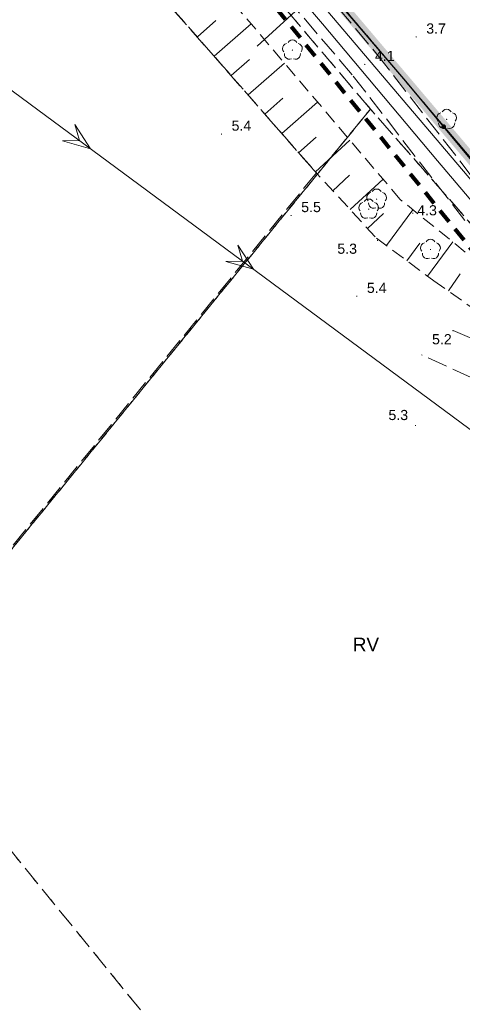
# Model space of a CAD drawing. Extents: x 5474185 to 5474933, y 5916077 to 5916824.
# Tile 121 of 256: x 5474504 to 5474536, y 5916216 to 5916289. Entities that reach past the tile are written whole.
import ezdxf

# ---------------------------------------------------------------- set-up
doc = ezdxf.new("R2010")
doc.units = 0
for name, pattern in [('216-500', [2.5, 1.5, -1]), ('DASHDOT', [1, 0.5, -0.25, 0, -0.25]), ('PRZER1-1', [1, 0.5, -0.5]), ('PRZER2-1', [1.5, 1, -0.5]), ('PRZER3-1', [2, 1.5, -0.5])]:
    doc.linetypes.add(name, pattern=pattern)
doc.layers.add('1-GRAN', color=5, linetype='DASHDOT')
for name, color, linetype, lineweight in [('GESDZI', 253, 'CONTINUOUS', 18), ('GESKKL', 253, 'CONTINUOUS', 18), ('GESKKL_O', 253, 'CONTINUOUS', 18), ('GESUZY', 253, 'CONTINUOUS', 18), ('GSLKOG', 253, 'CONTINUOUS', 35), ('GSPRDL', 253, 'CONTINUOUS', 18), ('GSPWPN', 253, 'CONTINUOUS', 13), ('GSPWPN_O', 253, 'CONTINUOUS', 13), ('GSSKOA', 253, 'CONTINUOUS', 18), ('GSSZSN', 254, 'CONTINUOUS', 18), ('GULEPR', 254, 'CONTINUOUS', 18), ('GULKPR', 7, 'CONTINUOUS', 18), ('GULWPR', 7, 'CONTINUOUS', 18), ('Sieć wodociągowa', 253, 'CONTINUOUS', 40)]:
    doc.layers.add(name, color=color, linetype=linetype, lineweight=lineweight)
doc.styles.add('Arial', font='arial.ttf')

msp = doc.modelspace()

# ---------------------------------------------------------------- hatches: boundary and pattern name
at = {"layer": 'GSLKOG'}
msp.add_hatch(color=256, dxfattribs=at).paths.add_polyline_path([(5474534.90408, 5916281.170725), (5474534.859517, 5916281.180785), (5474534.819076, 5916281.202034), (5474534.785512, 5916281.233027), (5474534.761114, 5916281.27165), (5474534.747544, 5916281.315272), (5474534.745725, 5916281.36092), (5474534.755785, 5916281.405483), (5474534.777034, 5916281.445924), (5474534.808027, 5916281.479488), (5474534.84665, 5916281.503886), (5474534.890272, 5916281.517456), (5474534.93592, 5916281.519275), (5474534.980483, 5916281.509215), (5474535.020924, 5916281.487966), (5474535.054488, 5916281.456973), (5474535.078886, 5916281.41835), (5474535.092456, 5916281.374728), (5474535.094275, 5916281.32908), (5474535.084215, 5916281.284517), (5474535.062966, 5916281.244076), (5474535.031973, 5916281.210512), (5474534.99335, 5916281.186114), (5474534.949728, 5916281.172544)])
msp.add_hatch(color=256, dxfattribs=at).paths.add_polyline_path([(5474534.90408, 5916281.170725), (5474534.859517, 5916281.180785), (5474534.819076, 5916281.202034), (5474534.785512, 5916281.233027), (5474534.761114, 5916281.27165), (5474534.747544, 5916281.315272), (5474534.745725, 5916281.36092), (5474534.755785, 5916281.405483), (5474534.777034, 5916281.445924), (5474534.808027, 5916281.479488), (5474534.84665, 5916281.503886), (5474534.890272, 5916281.517456), (5474534.93592, 5916281.519275), (5474534.980483, 5916281.509215), (5474535.020924, 5916281.487966), (5474535.054488, 5916281.456973), (5474535.078886, 5916281.41835), (5474535.092456, 5916281.374728), (5474535.094275, 5916281.32908), (5474535.084215, 5916281.284517), (5474535.062966, 5916281.244076), (5474535.031973, 5916281.210512), (5474534.99335, 5916281.186114), (5474534.949728, 5916281.172544)])
at = {"layer": 'GSPRDL'}
for points in [[(5474523.73, 5916286.965), (5474523.716094, 5916286.967202), (5474523.70355, 5916286.973594), (5474523.693594, 5916286.98355), (5474523.687202, 5916286.996094), (5474523.685, 5916287.01), (5474523.687202, 5916287.023906), (5474523.693594, 5916287.03645), (5474523.70355, 5916287.046406), (5474523.716094, 5916287.052798), (5474523.73, 5916287.055), (5474523.743906, 5916287.052798), (5474523.75645, 5916287.046406), (5474523.766406, 5916287.03645), (5474523.772798, 5916287.023906), (5474523.775, 5916287.01), (5474523.772798, 5916286.996094), (5474523.766406, 5916286.98355), (5474523.75645, 5916286.973594), (5474523.743906, 5916286.967202)], [(5474535.14, 5916281.845), (5474535.126094, 5916281.847202), (5474535.11355, 5916281.853594), (5474535.103594, 5916281.86355), (5474535.097202, 5916281.876094), (5474535.095, 5916281.89), (5474535.097202, 5916281.903906), (5474535.103594, 5916281.91645), (5474535.11355, 5916281.926406), (5474535.126094, 5916281.932798), (5474535.14, 5916281.935), (5474535.153906, 5916281.932798), (5474535.16645, 5916281.926406), (5474535.176406, 5916281.91645), (5474535.182798, 5916281.903906), (5474535.185, 5916281.89), (5474535.182798, 5916281.876094), (5474535.176406, 5916281.86355), (5474535.16645, 5916281.853594), (5474535.153906, 5916281.847202)], [(5474529.96, 5916275.945), (5474529.946094, 5916275.947202), (5474529.93355, 5916275.953594), (5474529.923594, 5916275.96355), (5474529.917202, 5916275.976094), (5474529.915, 5916275.99), (5474529.917202, 5916276.003906), (5474529.923594, 5916276.01645), (5474529.93355, 5916276.026406), (5474529.946094, 5916276.032798), (5474529.96, 5916276.035), (5474529.973906, 5916276.032798), (5474529.98645, 5916276.026406), (5474529.996406, 5916276.01645), (5474530.002798, 5916276.003906), (5474530.005, 5916275.99), (5474530.002798, 5916275.976094), (5474529.996406, 5916275.96355), (5474529.98645, 5916275.953594), (5474529.973906, 5916275.947202)], [(5474529.37, 5916275.205), (5474529.356094, 5916275.207202), (5474529.34355, 5916275.213594), (5474529.333594, 5916275.22355), (5474529.327202, 5916275.236094), (5474529.325, 5916275.25), (5474529.327202, 5916275.263906), (5474529.333594, 5916275.27645), (5474529.34355, 5916275.286406), (5474529.356094, 5916275.292798), (5474529.37, 5916275.295), (5474529.383906, 5916275.292798), (5474529.39645, 5916275.286406), (5474529.406406, 5916275.27645), (5474529.412798, 5916275.263906), (5474529.415, 5916275.25), (5474529.412798, 5916275.236094), (5474529.406406, 5916275.22355), (5474529.39645, 5916275.213594), (5474529.383906, 5916275.207202)], [(5474533.94, 5916272.225), (5474533.926094, 5916272.227202), (5474533.91355, 5916272.233594), (5474533.903594, 5916272.24355), (5474533.897202, 5916272.256094), (5474533.895, 5916272.27), (5474533.897202, 5916272.283906), (5474533.903594, 5916272.29645), (5474533.91355, 5916272.306406), (5474533.926094, 5916272.312798), (5474533.94, 5916272.315), (5474533.953906, 5916272.312798), (5474533.96645, 5916272.306406), (5474533.976406, 5916272.29645), (5474533.982798, 5916272.283906), (5474533.985, 5916272.27), (5474533.982798, 5916272.256094), (5474533.976406, 5916272.24355), (5474533.96645, 5916272.233594), (5474533.953906, 5916272.227202)]]:
    msp.add_hatch(color=256, dxfattribs=at).paths.add_polyline_path(points)
at = {"layer": 'GSPWPN'}
for points in [[(5474532.88, 5916287.935), (5474532.868353, 5916287.936533), (5474532.8575, 5916287.941029), (5474532.84818, 5916287.94818), (5474532.841029, 5916287.9575), (5474532.836533, 5916287.968353), (5474532.835, 5916287.98), (5474532.836533, 5916287.991647), (5474532.841029, 5916288.0025), (5474532.84818, 5916288.01182), (5474532.8575, 5916288.018971), (5474532.868353, 5916288.023467), (5474532.88, 5916288.025), (5474532.891647, 5916288.023467), (5474532.9025, 5916288.018971), (5474532.91182, 5916288.01182), (5474532.918971, 5916288.0025), (5474532.923467, 5916287.991647), (5474532.925, 5916287.98), (5474532.923467, 5916287.968353), (5474532.918971, 5916287.9575), (5474532.91182, 5916287.94818), (5474532.9025, 5916287.941029), (5474532.891647, 5916287.936533)], [(5474529.08, 5916285.905), (5474529.068353, 5916285.906533), (5474529.0575, 5916285.911029), (5474529.04818, 5916285.91818), (5474529.041029, 5916285.9275), (5474529.036533, 5916285.938353), (5474529.035, 5916285.95), (5474529.036533, 5916285.961647), (5474529.041029, 5916285.9725), (5474529.04818, 5916285.98182), (5474529.0575, 5916285.988971), (5474529.068353, 5916285.993467), (5474529.08, 5916285.995), (5474529.091647, 5916285.993467), (5474529.1025, 5916285.988971), (5474529.11182, 5916285.98182), (5474529.118971, 5916285.9725), (5474529.123467, 5916285.961647), (5474529.125, 5916285.95), (5474529.123467, 5916285.938353), (5474529.118971, 5916285.9275), (5474529.11182, 5916285.91818), (5474529.1025, 5916285.911029), (5474529.091647, 5916285.906533)], [(5474518.48, 5916280.755), (5474518.468353, 5916280.756533), (5474518.4575, 5916280.761029), (5474518.44818, 5916280.76818), (5474518.441029, 5916280.7775), (5474518.436533, 5916280.788353), (5474518.435, 5916280.8), (5474518.436533, 5916280.811647), (5474518.441029, 5916280.8225), (5474518.44818, 5916280.83182), (5474518.4575, 5916280.838971), (5474518.468353, 5916280.843467), (5474518.48, 5916280.845), (5474518.491647, 5916280.843467), (5474518.5025, 5916280.838971), (5474518.51182, 5916280.83182), (5474518.518971, 5916280.8225), (5474518.523467, 5916280.811647), (5474518.525, 5916280.8), (5474518.523467, 5916280.788353), (5474518.518971, 5916280.7775), (5474518.51182, 5916280.76818), (5474518.5025, 5916280.761029), (5474518.491647, 5916280.756533)], [(5474523.63, 5916274.735), (5474523.618353, 5916274.736533), (5474523.6075, 5916274.741029), (5474523.59818, 5916274.74818), (5474523.591029, 5916274.7575), (5474523.586533, 5916274.768353), (5474523.585, 5916274.78), (5474523.586533, 5916274.791647), (5474523.591029, 5916274.8025), (5474523.59818, 5916274.81182), (5474523.6075, 5916274.818971), (5474523.618353, 5916274.823467), (5474523.63, 5916274.825), (5474523.641647, 5916274.823467), (5474523.6525, 5916274.818971), (5474523.66182, 5916274.81182), (5474523.668971, 5916274.8025), (5474523.673467, 5916274.791647), (5474523.675, 5916274.78), (5474523.673467, 5916274.768353), (5474523.668971, 5916274.7575), (5474523.66182, 5916274.74818), (5474523.6525, 5916274.741029), (5474523.641647, 5916274.736533)], [(5474532.63, 5916274.905), (5474532.618353, 5916274.906533), (5474532.6075, 5916274.911029), (5474532.59818, 5916274.91818), (5474532.591029, 5916274.9275), (5474532.586533, 5916274.938353), (5474532.585, 5916274.95), (5474532.586533, 5916274.961647), (5474532.591029, 5916274.9725), (5474532.59818, 5916274.98182), (5474532.6075, 5916274.988971), (5474532.618353, 5916274.993467), (5474532.63, 5916274.995), (5474532.641647, 5916274.993467), (5474532.6525, 5916274.988971), (5474532.66182, 5916274.98182), (5474532.668971, 5916274.9725), (5474532.673467, 5916274.961647), (5474532.675, 5916274.95), (5474532.673467, 5916274.938353), (5474532.668971, 5916274.9275), (5474532.66182, 5916274.91818), (5474532.6525, 5916274.911029), (5474532.641647, 5916274.906533)], [(5474530.02, 5916272.895), (5474530.008353, 5916272.896533), (5474529.9975, 5916272.901029), (5474529.98818, 5916272.90818), (5474529.981029, 5916272.9175), (5474529.976533, 5916272.928353), (5474529.975, 5916272.94), (5474529.976533, 5916272.951647), (5474529.981029, 5916272.9625), (5474529.98818, 5916272.97182), (5474529.9975, 5916272.978971), (5474530.008353, 5916272.983467), (5474530.02, 5916272.985), (5474530.031647, 5916272.983467), (5474530.0425, 5916272.978971), (5474530.05182, 5916272.97182), (5474530.058971, 5916272.9625), (5474530.063467, 5916272.951647), (5474530.065, 5916272.94), (5474530.063467, 5916272.928353), (5474530.058971, 5916272.9175), (5474530.05182, 5916272.90818), (5474530.0425, 5916272.901029), (5474530.031647, 5916272.896533)], [(5474528.49, 5916268.765), (5474528.478353, 5916268.766533), (5474528.4675, 5916268.771029), (5474528.45818, 5916268.77818), (5474528.451029, 5916268.7875), (5474528.446533, 5916268.798353), (5474528.445, 5916268.81), (5474528.446533, 5916268.821647), (5474528.451029, 5916268.8325), (5474528.45818, 5916268.84182), (5474528.4675, 5916268.848971), (5474528.478353, 5916268.853467), (5474528.49, 5916268.855), (5474528.501647, 5916268.853467), (5474528.5125, 5916268.848971), (5474528.52182, 5916268.84182), (5474528.528971, 5916268.8325), (5474528.533467, 5916268.821647), (5474528.535, 5916268.81), (5474528.533467, 5916268.798353), (5474528.528971, 5916268.7875), (5474528.52182, 5916268.77818), (5474528.5125, 5916268.771029), (5474528.501647, 5916268.766533)], [(5474535.61, 5916266.225), (5474535.598353, 5916266.226533), (5474535.5875, 5916266.231029), (5474535.57818, 5916266.23818), (5474535.571029, 5916266.2475), (5474535.566533, 5916266.258353), (5474535.565, 5916266.27), (5474535.566533, 5916266.281647), (5474535.571029, 5916266.2925), (5474535.57818, 5916266.30182), (5474535.5875, 5916266.308971), (5474535.598353, 5916266.313467), (5474535.61, 5916266.315), (5474535.621647, 5916266.313467), (5474535.6325, 5916266.308971), (5474535.64182, 5916266.30182), (5474535.648971, 5916266.2925), (5474535.653467, 5916266.281647), (5474535.655, 5916266.27), (5474535.653467, 5916266.258353), (5474535.648971, 5916266.2475), (5474535.64182, 5916266.23818), (5474535.6325, 5916266.231029), (5474535.621647, 5916266.226533)], [(5474532.83, 5916259.215), (5474532.818353, 5916259.216533), (5474532.8075, 5916259.221029), (5474532.79818, 5916259.22818), (5474532.791029, 5916259.2375), (5474532.786533, 5916259.248353), (5474532.785, 5916259.26), (5474532.786533, 5916259.271647), (5474532.791029, 5916259.2825), (5474532.79818, 5916259.29182), (5474532.8075, 5916259.298971), (5474532.818353, 5916259.303467), (5474532.83, 5916259.305), (5474532.841647, 5916259.303467), (5474532.8525, 5916259.298971), (5474532.86182, 5916259.29182), (5474532.868971, 5916259.2825), (5474532.873467, 5916259.271647), (5474532.875, 5916259.26), (5474532.873467, 5916259.248353), (5474532.868971, 5916259.2375), (5474532.86182, 5916259.22818), (5474532.8525, 5916259.221029), (5474532.841647, 5916259.216533)]]:
    msp.add_hatch(color=256, dxfattribs=at).paths.add_polyline_path(points)

# ---------------------------------------------------------------- linework, layer by layer
at = {"layer": '1-GRAN', "ltscale": 5, "const_width": 0.8, "elevation": 10.08}
msp.add_lwpolyline([(5474751.83, 5916275.64), (5474751.14, 5916273.94), (5474644.79, 5916221), (5474615.29, 5916258.3), (5474592.4, 5916287.8), (5474563.35, 5916264.64), (5474560.03, 5916268.81), (5474550.58, 5916262.91), (5474454.86, 5916375.82)], dxfattribs=at)
at = {"layer": 'GESDZI', "linetype": 'Continuous', "lineweight": 13}
for p, q in [((5474550.58, 5916262.91, 10.22), (5474454.86, 5916375.82, 10.22)), ((5474454.86, 5916375.82, 10.22), (5474550.58, 5916262.91, 10.22))]:
    msp.add_line(p, q, dxfattribs=at)
at = {"layer": 'GESKKL', "linetype": 'PRZER3-1', "lineweight": 13}
for p, q in [((5474454.86, 5916375.82, 10.06), (5474550.58, 5916262.91, 10.06)), ((5474529.5, 5916282.65, 10.06), (5474503.92, 5916312.8, 10.06)), ((5474493.85, 5916238.94, 10.06), (5474529.5, 5916282.65, 10.06)), ((5474529.5, 5916282.65, 10.06), (5474493.85, 5916238.94, 10.06)), ((5474546.87, 5916262.81, 10.06), (5474529.5, 5916282.65, 10.06)), ((5474493.85, 5916238.94, 10.06), (5474548.91, 5916171.37, 10.06))]:
    msp.add_line(p, q, dxfattribs=at)
at = {"layer": 'GESUZY', "linetype": 'PRZER1-1', "lineweight": 13}
for p, q in [((5474454.86, 5916375.82, 10.08), (5474550.58, 5916262.91, 10.08)), ((5474550.58, 5916262.91, 10.08), (5474454.86, 5916375.82, 10.08)), ((5474503.92, 5916312.8, 10.08), (5474529.5, 5916282.65, 10.08)), ((5474529.5, 5916282.65, 10.08), (5474503.92, 5916312.8, 10.08)), ((5474529.5, 5916282.65, 10.08), (5474493.85, 5916238.94, 10.08)), ((5474493.85, 5916238.94, 10.08), (5474529.5, 5916282.65, 10.08)), ((5474546.87, 5916262.81, 10.08), (5474529.5, 5916282.65, 10.08)), ((5474529.5, 5916282.65, 10.08), (5474546.87, 5916262.81, 10.08)), ((5474493.85, 5916238.94, 10.08), (5474548.91, 5916171.37, 10.08))]:
    msp.add_line(p, q, dxfattribs=at)
at = {"layer": 'GSLKOG', "linetype": 'Continuous', "lineweight": 30}
for p, q in [((5474532.11, 5916284.72, 10.18), (5474523.51, 5916294.78, 10.18)), ((5474537.73, 5916277.97, 10.18), (5474532.11, 5916284.72, 10.18))]:
    msp.add_line(p, q, dxfattribs=at)
at = {"layer": 'GSPRDL', "elevation": 10.12, "flags": 128}
for points in [[(5474523.405723, 5916287.573333), (5474523.489447, 5916287.672679), (5474523.602044, 5916287.737494), (5474523.73, 5916287.76), (5474523.857956, 5916287.737494), (5474523.970553, 5916287.672679), (5474524.054277, 5916287.573333)], [(5474523.094031, 5916286.875674), (5474523.02542, 5916286.985999), (5474522.998571, 5916287.113115), (5474523.016708, 5916287.241763), (5474523.077652, 5916287.356501), (5474523.17409, 5916287.443559), (5474523.294445, 5916287.492485)], [(5474524.165555, 5916287.492485), (5474524.28591, 5916287.443559), (5474524.382348, 5916287.356501), (5474524.443292, 5916287.241763), (5474524.461429, 5916287.113115), (5474524.43458, 5916286.985999), (5474524.365969, 5916286.875674)], [(5474523.661227, 5916286.363649), (5474523.535099, 5916286.332488), (5474523.405908, 5916286.346234), (5474523.289161, 5916286.403237), (5474523.198871, 5916286.496655), (5474523.145875, 5916286.615275), (5474523.136535, 5916286.744859)], [(5474524.323465, 5916286.744859), (5474524.314125, 5916286.615275), (5474524.261129, 5916286.496655), (5474524.170839, 5916286.403237), (5474524.054092, 5916286.346234), (5474523.924901, 5916286.332488), (5474523.798773, 5916286.363649)], [(5474534.815723, 5916282.453333), (5474534.899447, 5916282.552679), (5474535.012044, 5916282.617494), (5474535.14, 5916282.64), (5474535.267956, 5916282.617494), (5474535.380553, 5916282.552679), (5474535.464277, 5916282.453333)], [(5474534.504031, 5916281.755674), (5474534.43542, 5916281.865999), (5474534.408571, 5916281.993115), (5474534.426708, 5916282.121763), (5474534.487652, 5916282.236501), (5474534.58409, 5916282.323559), (5474534.704445, 5916282.372485)], [(5474535.575555, 5916282.372485), (5474535.69591, 5916282.323559), (5474535.792348, 5916282.236501), (5474535.853292, 5916282.121763), (5474535.871429, 5916281.993115), (5474535.84458, 5916281.865999), (5474535.775969, 5916281.755674)], [(5474535.071227, 5916281.243649), (5474534.945099, 5916281.212488), (5474534.815908, 5916281.226234), (5474534.699161, 5916281.283237), (5474534.608871, 5916281.376655), (5474534.555875, 5916281.495275), (5474534.546535, 5916281.624859)], [(5474535.733465, 5916281.624859), (5474535.724125, 5916281.495275), (5474535.671129, 5916281.376655), (5474535.580839, 5916281.283237), (5474535.464092, 5916281.226234), (5474535.334901, 5916281.212488), (5474535.208773, 5916281.243649)], [(5474529.635723, 5916276.553333), (5474529.719447, 5916276.652679), (5474529.832044, 5916276.717494), (5474529.96, 5916276.74), (5474530.087956, 5916276.717494), (5474530.200553, 5916276.652679), (5474530.284277, 5916276.553333)], [(5474529.045723, 5916275.813333), (5474529.129447, 5916275.912679), (5474529.242044, 5916275.977494), (5474529.37, 5916276), (5474529.497956, 5916275.977494), (5474529.610553, 5916275.912679), (5474529.694277, 5916275.813333)], [(5474529.324031, 5916275.855674), (5474529.25542, 5916275.965999), (5474529.228571, 5916276.093115), (5474529.246708, 5916276.221763), (5474529.307652, 5916276.336501), (5474529.40409, 5916276.423559), (5474529.524445, 5916276.472485)], [(5474530.395555, 5916276.472485), (5474530.51591, 5916276.423559), (5474530.612348, 5916276.336501), (5474530.673292, 5916276.221763), (5474530.691429, 5916276.093115), (5474530.66458, 5916275.965999), (5474530.595969, 5916275.855674)], [(5474528.734031, 5916275.115674), (5474528.66542, 5916275.225999), (5474528.638571, 5916275.353115), (5474528.656708, 5916275.481763), (5474528.717652, 5916275.596501), (5474528.81409, 5916275.683559), (5474528.934445, 5916275.732485)], [(5474529.891227, 5916275.343649), (5474529.765099, 5916275.312488), (5474529.635908, 5916275.326234), (5474529.519161, 5916275.383237), (5474529.428871, 5916275.476655), (5474529.375875, 5916275.595275), (5474529.366535, 5916275.724859)], [(5474529.805555, 5916275.732485), (5474529.92591, 5916275.683559), (5474530.022348, 5916275.596501), (5474530.083292, 5916275.481763), (5474530.101429, 5916275.353115), (5474530.07458, 5916275.225999), (5474530.005969, 5916275.115674)], [(5474530.553465, 5916275.724859), (5474530.544125, 5916275.595275), (5474530.491129, 5916275.476655), (5474530.400839, 5916275.383237), (5474530.284092, 5916275.326234), (5474530.154901, 5916275.312488), (5474530.028773, 5916275.343649)], [(5474529.301227, 5916274.603649), (5474529.175099, 5916274.572488), (5474529.045908, 5916274.586234), (5474528.929161, 5916274.643237), (5474528.838871, 5916274.736655), (5474528.785875, 5916274.855275), (5474528.776535, 5916274.984859)], [(5474529.963465, 5916274.984859), (5474529.954125, 5916274.855275), (5474529.901129, 5916274.736655), (5474529.810839, 5916274.643237), (5474529.694092, 5916274.586234), (5474529.564901, 5916274.572488), (5474529.438773, 5916274.603649)], [(5474533.615723, 5916272.833333), (5474533.699447, 5916272.932679), (5474533.812044, 5916272.997494), (5474533.94, 5916273.02), (5474534.067956, 5916272.997494), (5474534.180553, 5916272.932679), (5474534.264277, 5916272.833333)], [(5474533.304031, 5916272.135674), (5474533.23542, 5916272.245999), (5474533.208571, 5916272.373115), (5474533.226708, 5916272.501763), (5474533.287652, 5916272.616501), (5474533.38409, 5916272.703559), (5474533.504445, 5916272.752485)], [(5474534.375555, 5916272.752485), (5474534.49591, 5916272.703559), (5474534.592348, 5916272.616501), (5474534.653292, 5916272.501763), (5474534.671429, 5916272.373115), (5474534.64458, 5916272.245999), (5474534.575969, 5916272.135674)], [(5474533.871227, 5916271.623649), (5474533.745099, 5916271.592488), (5474533.615908, 5916271.606234), (5474533.499161, 5916271.663237), (5474533.408871, 5916271.756655), (5474533.355875, 5916271.875275), (5474533.346535, 5916272.004859)], [(5474534.533465, 5916272.004859), (5474534.524125, 5916271.875275), (5474534.471129, 5916271.756655), (5474534.380839, 5916271.663237), (5474534.264092, 5916271.606234), (5474534.134901, 5916271.592488), (5474534.008773, 5916271.623649)]]:
    msp.add_lwpolyline(points, dxfattribs=at)
at = {"layer": 'GSSKOA', "linetype": 'PRZER3-1', "lineweight": 13}
for p, q in [((5474509.11, 5916311.59, 10.18), (5474529.98, 5916286.71, 10.18)), ((5474528.16, 5916285.18, 10.18), (5474507.8, 5916309.02, 10.18)), ((5474499.05, 5916308.03, 10.18), (5474525.51, 5916277.93, 10.18)), ((5474529.98, 5916286.71, 10.18), (5474538.24, 5916276.07, 10.18)), ((5474536.49, 5916274.4, 10.18), (5474528.16, 5916285.18, 10.18)), ((5474525.51, 5916277.93, 10.18), (5474496.3, 5916242.11, 10.18)), ((5474535.61, 5916266.27, 10.18), (5474546.24, 5916261.84, 10.18)), ((5474549.68, 5916256.96, 10.18), (5474533.29, 5916264.48, 10.18))]:
    msp.add_line(p, q, dxfattribs=at)
at = {"layer": 'GSSZSN', "linetype": 'PRZER2-1', "lineweight": 13}
for p, q in [((5474507.14, 5916298.86, 10.06), (5474518.44, 5916286, 10.06)), ((5474531.7, 5916275.97, 10.06), (5474513.74, 5916297.11, 10.06)), ((5474518.44, 5916286, 10.06), (5474525.11, 5916278.36, 10.06)), ((5474525.11, 5916278.36, 10.06), (5474529.94, 5916273.11, 10.06)), ((5474536.52, 5916272.08, 10.06), (5474531.7, 5916275.97, 10.06)), ((5474529.94, 5916273.11, 10.06), (5474534.19, 5916269.96, 10.06)), ((5474534.19, 5916269.96, 10.06), (5474539.22, 5916266.42, 10.06))]:
    msp.add_line(p, q, dxfattribs=at)
at = {"layer": 'GSSZSN', "linetype": 'Continuous', "lineweight": 18, "elevation": 10.06, "flags": 128}
for points in [[(5474516.702749, 5916287.977084), (5474518.075867, 5916289.183633)], [(5474517.952672, 5916286.554605), (5474520.67519, 5916288.946864)], [(5474519.199813, 5916285.12969), (5474520.55433, 5916286.312233)], [(5474520.445175, 5916283.703218), (5474523.134994, 5916286.051528)], [(5474521.690538, 5916282.276745), (5474523.025839, 5916283.442512)], [(5474522.935901, 5916280.850273), (5474525.587287, 5916283.165031)], [(5474524.181263, 5916279.4238), (5474525.497349, 5916280.572791)], [(5474525.435961, 5916278.005695), (5474527.98117, 5916280.347287)], [(5474526.718041, 5916276.61213), (5474527.963102, 5916277.757586)], [(5474528.000121, 5916275.218565), (5474530.435156, 5916277.458797)], [(5474530.680766, 5916272.560962), (5474532.643244, 5916275.208751)], [(5474529.2822, 5916273.825), (5474530.472175, 5916274.919776)], [(5474532.202071, 5916271.433406), (5474533.160071, 5916272.725946)], [(5474533.723376, 5916270.305851), (5474535.592898, 5916272.828221)], [(5474535.26357, 5916269.204445), (5474536.150101, 5916270.464121)]]:
    msp.add_lwpolyline(points, dxfattribs=at)
at = {"layer": 'GULEPR', "linetype": 'Continuous', "lineweight": 13}
for p, q in [((5474514.97, 5916301.83, 10.14), (5474525.95, 5916288.95, 10.14)), ((5474525.95, 5916288.95, 10.14), (5474534.45, 5916278.82, 10.14)), ((5474501.95, 5916284.77, 10.14), (5474562.44, 5916240.08, 10.14)), ((5474534.45, 5916278.82, 10.14), (5474539.65, 5916272.68, 10.14))]:
    msp.add_line(p, q, dxfattribs=at)
at = {"layer": 'GULEPR'}
for points in [[(5474507.982274, 5916280.313357, 10.14), (5474506.732307, 5916280.304349, 10.14), (5474508.786578, 5916279.719138, 10.14), (5474507.623635, 5916281.510803, 10.14)], [(5474520.046823, 5916271.400071, 10.14), (5474518.796855, 5916271.391063, 10.14), (5474520.851126, 5916270.805852, 10.14), (5474519.688184, 5916272.597517, 10.14)]]:
    msp.add_3dface(points, dxfattribs=at)
at = {"layer": 'GULKPR', "linetype": 'Continuous', "lineweight": 13}
msp.add_line((5474500.46, 5916320.36, 10.14), (5474550.31, 5916261.66, 10.14), dxfattribs=at)
at = {"layer": 'GULWPR', "linetype": 'Continuous', "lineweight": 18, "elevation": 10.14, "flags": 128}
msp.add_lwpolyline([(5474534.96, 5916299.93), (5474521.13, 5916287.29)], dxfattribs=at)
at = {"layer": 'Sieć wodociągowa', "linetype": '216-500', "lineweight": 80, "ltscale": 0.7, "flags": 128}
msp.add_lwpolyline([(5474639.869806, 5916212.126617), (5474591.959812, 5916281.625874), (5474551.712383, 5916254.056825), (5474329.196562, 5916529.052215), (5474464.624498, 5916643.592803), (5474589.816575, 5916486.173867), (5474604.985748, 5916472.173823), (5474772.523912, 5916261.364361), (5474653.387527, 5916193.483494), (5474639.869806, 5916212.126617)], close=True, dxfattribs=at)

# ---------------------------------------------------------------- texts
at = {"layer": 'GESKKL_O', "linetype": 'Continuous', "lineweight": 0, "style": 'Arial'}
msp.add_text('RV', height=1, dxfattribs=at).set_placement((5474528.199254, 5916242.574712, 10.8))
at = {"layer": 'GSPWPN_O', "linetype": 'Continuous', "lineweight": 0, "style": 'Arial'}
for s, p in [('3.7', (5474533.63, 5916288.23, 10.8)), ('4.1', (5474529.83, 5916286.2, 10.8)), ('5.4', (5474519.23, 5916281.05, 10.8)), ('5.5', (5474524.38, 5916275.03, 10.8)), ('4.3', (5474532.960668, 5916274.792601, 10.8)), ('5.3', (5474527.051586, 5916271.95243, 10.8)), ('5.4', (5474529.24, 5916269.06, 10.8)), ('5.2', (5474534.056445, 5916265.261755, 10.8)), ('5.3', (5474530.832858, 5916259.659951, 10.8))]:
    msp.add_text(s, height=0.75, dxfattribs=at).set_placement(p)

doc.saveas('drawing.dxf')
